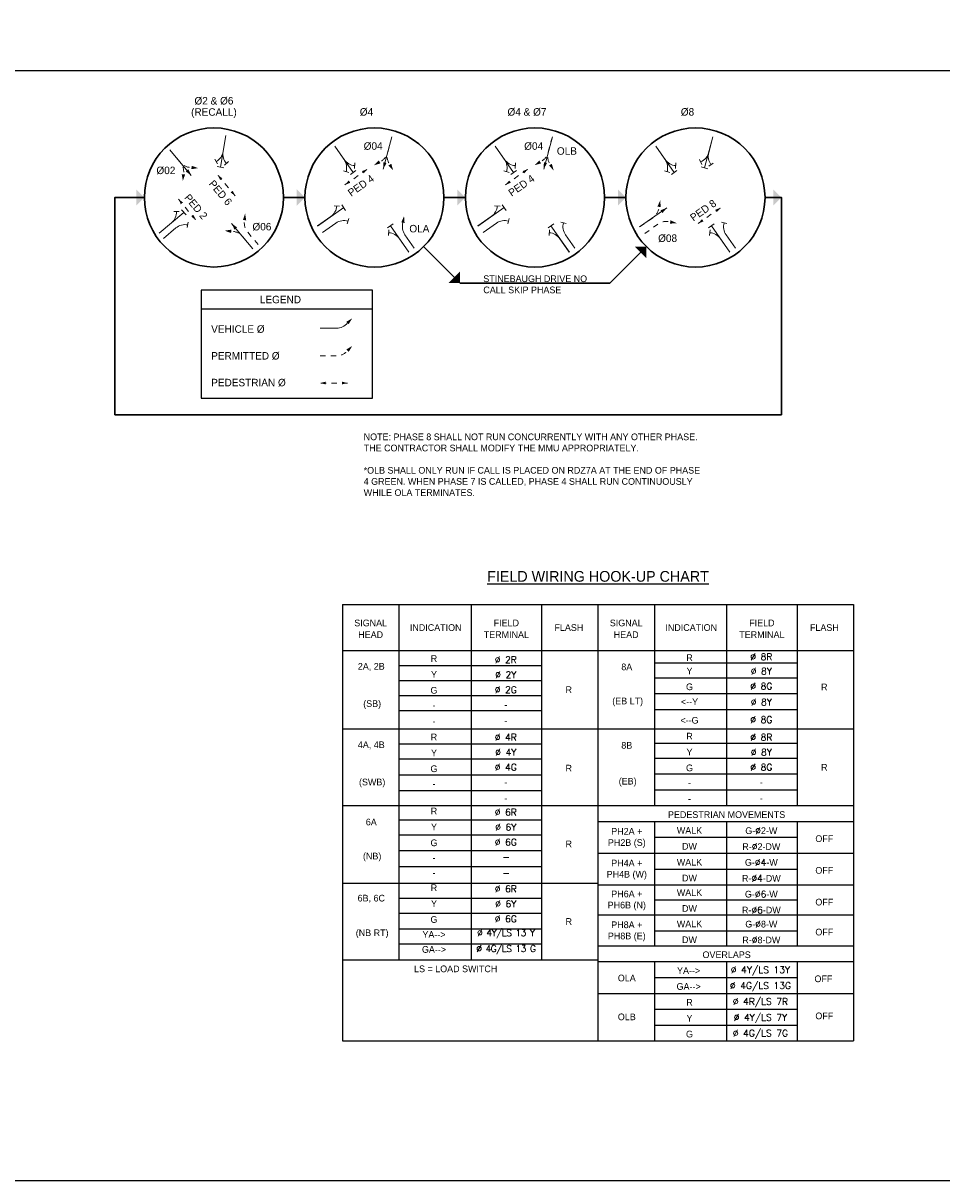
# Model space of a CAD drawing. Header units: feet. Extents: x -492 to 1495683, y -198 to 337262.
# Tile 19 of 38: x 108 to 125, y -138 to -116. Entities that reach past the tile are written whole.
import ezdxf
from ezdxf.enums import TextEntityAlignment as Align

# ---------------------------------------------------------------- set-up
doc = ezdxf.new("R2010")
doc.units = ezdxf.units.FT
doc.header["$MEASUREMENT"] = 0
for name, pattern in [('DGN Style 1', [0.063228, 0.000105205, -0.063123]), ('DGN Style 2', [0.017105, 0.010263, -0.006842]), ('F', [0.15, 0.1, -0.05])]:
    doc.linetypes.add(name, pattern=pattern)
doc.layers.add('COLUMNS', color=6, linetype='Continuous', plot=False)
for name, color, linetype in [('SH_Data', 7, 'Continuous'), ('SH_Text', 9, 'Continuous'), ('TEXT-DED', 10, 'Continuous')]:
    doc.layers.add(name, color=color, linetype=linetype)
doc.styles.add('Font 31 Normal (0.14)', font='ISO_FONTRIGHT.shx', dxfattribs={"height": 0.2})
doc.styles.add('Slanted Normal (0.14) Font 31', font='ISO_FONTRIGHT.shx', dxfattribs={"height": 0.14})
doc.styles.add('Slanted-Normal', font='font31.shx', dxfattribs={"height": 0.14})
doc.styles.get("Standard").update_dxf_attribs({"font": 'font31.shx'})
doc.dimstyles.get("Standard").update_dxf_attribs({"dimtxt": 0.18, "dimasz": 0.18, "dimexe": 0.18, "dimexo": 0.0625, "dimgap": 0.09, "dimtad": 0, "dimtih": 1, "dimtoh": 1, "dimdec": 4, "dimzin": 0, "dimdsep": 46, "dimtxsty": 'Standard', "dimcen": 0.09, "dimadec": 0, "dimazin": 0, "dimtfac": 1, "dimtdec": 4, "dimtofl": 0, "dimtmove": 0, "dimatfit": 3, "dimfxl": 1, "dimtolj": 1, "dimtzin": 0, "dimarcsym": 0})

# ---------------------------------------------------------------- blocks, each defined once
blk = doc.blocks.new('*D1099')
at = {"layer": 'Defpoints', "color": 0, "transparency": 16777216}
for p in [(87.614, -118.712), (88.795, -118.712), (90.277, -118.712), (88.476, -119.263), (88.795, -121.588)]:
    blk.add_point(p, dxfattribs=at)
at = {"layer": 'TEXT-DED', "color": 0, "lineweight": -2, "transparency": 16777216}
blk.add_arc((88.795, -118.712), 0.636, 191.2725, 258.7275, dxfattribs=at)
at = {"layer": 'TEXT-DED', "color": 0, "transparency": 16777216}
for points in [[(88.15, -118.839), (88.191, -118.834), (88.158, -118.712)], [(88.672, -119.315), (88.668, -119.357), (88.795, -119.348)]]:
    blk.add_solid(points, dxfattribs=at)
blk = doc.blocks.new('TERMF_2')
at = {"layer": 'SH_Data', "color": 1, "linetype": 'Continuous', "lineweight": 13}
blk.add_solid([(-0.156, 0.039), (0, 0), (-0.156, -0.039)], dxfattribs=at)
blk = doc.blocks.new('*U1069')
at = {"layer": 'SH_Data', "color": 2, "linetype": 'Continuous', "lineweight": 13}
blk.add_line((0.32, 0), (-0.32, 0), dxfattribs=at)
at = {"layer": 'SH_Data', "color": 1, "linetype": 'Continuous', "lineweight": 13, "xscale": 0.8222464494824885, "yscale": 0.8222464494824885, "zscale": 0.8222464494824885, "rotation": 9.126311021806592e-12}
blk.add_blockref('TERMF_2', (0.32, 0), dxfattribs=at)
blk = doc.blocks.new('TERMF')
at = {"layer": 'SH_Data', "color": 1, "linetype": 'Continuous', "lineweight": 13, "extrusion": (0, 0, -1)}
blk.add_solid([(0.156, 0.039), (0, 0), (0.156, -0.039)], dxfattribs=at)
blk = doc.blocks.new('*U1065')
at = {"layer": 'SH_Data', "color": 2, "linetype": 'Continuous', "lineweight": 13, "extrusion": (0, 0, -1), "flags": 128}
blk.add_lwpolyline([(-0.096, 0.308), (-0.096, -0.005, 0.227198), (0.006, -0.217)], format="xyb", dxfattribs=at)
at = {"layer": 'SH_Data', "color": 1, "linetype": 'Continuous', "lineweight": 13, "extrusion": (0, 0, -1), "xscale": 0.8222475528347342, "yscale": 0.8222475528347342, "zscale": 0.8222475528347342, "rotation": 314.9229827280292}
blk.add_blockref('TERMF', (0.096, -0.308), dxfattribs=at)
blk = doc.blocks.new('TERMF_5')
at = {"layer": 'SH_Data', "color": 1, "linetype": 'Continuous', "lineweight": 13}
blk.add_solid([(-0.156, 0.039), (0, 0), (-0.156, -0.039)], dxfattribs=at)
blk = doc.blocks.new('TERMF_6')
at = {"layer": 'SH_Data', "color": 1, "linetype": 'Continuous', "lineweight": 13}
blk.add_solid([(-0.156, 0.039), (0, 0), (-0.156, -0.039)], dxfattribs=at)
blk = doc.blocks.new('*U1074')
at = {"layer": 'SH_Data', "color": 2, "linetype": 'DGN Style 2', "lineweight": 13}
blk.add_line((0.375, 0), (-0.375, 0), dxfattribs=at)
at = {"layer": 'SH_Data', "color": 1, "linetype": 'Continuous', "lineweight": 13, "extrusion": (0, 0, -1), "xscale": 0.9754271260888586, "yscale": 0.9754271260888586, "zscale": 0.9754271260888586, "rotation": 9.12631102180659e-12}
blk.add_blockref('TERMF_6', (0.375, 0), dxfattribs=at)
at = {"layer": 'SH_Data', "color": 1, "linetype": 'Continuous', "lineweight": 13, "xscale": 0.9754271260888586, "yscale": 0.9754271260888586, "zscale": 0.9754271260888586, "rotation": 9.12631102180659e-12}
blk.add_blockref('TERMF_5', (0.375, 0), dxfattribs=at)
blk = doc.blocks.new('PED')
at = {"layer": 'SH_Data', "color": 2, "linetype": 'DGN Style 2', "lineweight": 13}
blk.add_blockref('*U1074', (0, 0), dxfattribs=at)
blk = doc.blocks.new('*U1067')
at = {"layer": 'SH_Data', "color": 2, "linetype": 'Continuous', "lineweight": 13}
blk.add_line((0.001, 0.283), (0.067, 0.201), dxfattribs=at)
at = {"layer": 'SH_Data', "color": 2, "linetype": 'Continuous', "lineweight": 13, "flags": 128}
blk.add_lwpolyline([(-0.067, -0.283), (-0.067, 0.03, -0.227198), (0.034, 0.242)], format="xyb", dxfattribs=at)
blk = doc.blocks.new('STHRU')
at = {"layer": 'SH_Data', "color": 2, "linetype": 'Continuous', "lineweight": 13}
for p, q in [((0, 0), (0.731, 0)), ((0.731, -0.077), (0.731, 0.077))]:
    blk.add_line(p, q, dxfattribs=at)
blk = doc.blocks.new('TERMF_4')
at = {"layer": 'SH_Data', "color": 1, "linetype": 'Continuous', "lineweight": 13, "extrusion": (0, 0, -1)}
blk.add_solid([(0.156, 0.039), (0, 0), (0.156, -0.039)], dxfattribs=at)
blk = doc.blocks.new('PERMISSIVE ARROW')
at = {"layer": 'SH_Data', "color": 2, "linetype": 'F', "lineweight": 13, "flags": 128}
blk.add_lwpolyline([(0, 0), (0.306, 0, 0.227198), (0.512, 0.099)], format="xyb", dxfattribs=at)
at = {"layer": 'SH_Data', "color": 1, "linetype": 'Continuous', "lineweight": 13, "xscale": 0.8014446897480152, "yscale": 0.8014446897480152, "zscale": 0.8014446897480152, "rotation": 44.92298272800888}
blk.add_blockref('TERMF_4', (0.601, 0.187), dxfattribs=at)

msp = doc.modelspace()

# ---------------------------------------------------------------- linework, layer by layer
at = {"layer": 'COLUMNS', "color": 3}
msp.add_lwpolyline([(95.53658, -138.06895), (95.53658, -117.31895), (125.91158, -117.31895), (125.91158, -138.06895)], close=True, dxfattribs=at)
at = {"layer": 'SH_Data', "color": 9, "linetype": 'Continuous', "lineweight": 30}
for p, q in [((113.44896, -119.69351), (113.0474, -119.69351)), ((116.44973, -119.69362), (116.04816, -119.69362)), ((119.45049, -119.69359), (119.04893, -119.69359)), ((116.34838, -121.29346), (115.66748, -120.61256)), ((119.83125, -120.61264), (119.15044, -121.29346)), ((119.15044, -121.29346), (116.34838, -121.29346))]:
    msp.add_line(p, q, dxfattribs=at)
at = {"layer": 'SH_Data'}
msp.add_line((111.51211, -121.77555), (114.71405, -121.77555), dxfattribs=at)
at = {"layer": 'SH_Data', "color": 3}
for p, q in [((114.15092, -127.30172), (118.92739, -127.30172)), ((118.92739, -127.30172), (118.92739, -135.45466)), ((118.92739, -127.30172), (123.70387, -127.30172)), ((123.70387, -127.30172), (123.70387, -135.45466)), ((114.15092, -128.15819), (118.92739, -128.15819)), ((118.92739, -128.15819), (123.70387, -128.15819)), ((114.15092, -129.62407), (118.92739, -129.62407)), ((118.92739, -129.62407), (123.70387, -129.62407)), ((114.15092, -131.05701), (118.92739, -131.05701)), ((118.92739, -131.05701), (123.70387, -131.05701)), ((118.92739, -131.35348), (123.70387, -131.35348)), ((118.92739, -131.94642), (123.70387, -131.94642)), ((114.15092, -132.50642), (118.92739, -132.50642)), ((118.92739, -132.53937), (123.70387, -132.53937)), ((118.92739, -133.09937), (123.70387, -133.09937)), ((118.92739, -133.67584), (123.70387, -133.67584)), ((118.92739, -133.97231), (123.70387, -133.97231)), ((118.92739, -134.56525), (123.70387, -134.56525)), ((114.15092, -135.45466), (123.70387, -135.45466))]:
    msp.add_line(p, q, dxfattribs=at)
at = {"layer": 'SH_Data', "color": 9, "lineweight": 30, "flags": 128}
msp.add_lwpolyline([(122.04969, -119.69368), (122.35606, -119.69368), (122.35606, -123.75493), (110.69004, -123.75493), (109.89624, -123.75493), (109.89624, -119.69344), (110.4482, -119.6935)], dxfattribs=at)
at = {"layer": 'SH_Data', "flags": 128}
msp.add_lwpolyline([(114.71405, -121.42555), (111.51211, -121.42555), (111.51211, -123.44615), (114.71405, -123.44615), (114.71405, -121.42555)], close=True, dxfattribs=at)
at = {"layer": 'SH_Data', "color": 254, "linetype": 'Continuous', "lineweight": 30}
for centre in [(111.7478, -119.69351), (114.74856, -119.69357), (117.74933, -119.69369), (120.75009, -119.69357)]:
    msp.add_circle(centre, 1.2996, dxfattribs=at)
at = {"layer": 'SH_Data', "extrusion": (0, 0, -1)}
for points in [[(-110.4482, -119.6935), (-110.2967, -119.54187), (-110.29657, -119.845)], [(-113.44896, -119.69357), (-113.29746, -119.54194), (-113.29733, -119.84507)], [(-116.44973, -119.69369), (-116.29823, -119.54206), (-116.2981, -119.84519)], [(-119.45049, -119.6938), (-119.29899, -119.54217), (-119.29886, -119.8453)], [(-122.35606, -119.69368), (-122.20456, -119.54205), (-122.20443, -119.84518)], [(-119.83131, -120.61261), (-119.61697, -120.61252), (-119.83122, -120.82696)], [(-116.34838, -121.29355), (-116.34847, -121.0792), (-116.13403, -121.29346)]]:
    msp.add_solid(points, dxfattribs=at)
at = {"layer": 'TEXT-DED', "color": 3}
msp.add_line((114.15092, -127.30172), (114.15092, -135.45466), dxfattribs=at)
at = {"layer": 'TEXT-DED'}
for p, q in [((115.20504, -127.30172), (115.20504, -133.93937)), ((116.55563, -127.30172), (116.55563, -133.93937)), ((117.87328, -127.30172), (117.87328, -133.93937)), ((119.98151, -127.30172), (119.98151, -131.05701)), ((121.3321, -127.30172), (121.3321, -131.05701)), ((122.64975, -127.30172), (122.64975, -131.05701)), ((115.20504, -128.43819), (117.87328, -128.43819)), ((119.98151, -128.38877), (122.64975, -128.38877)), ((119.98151, -128.66878), (122.64975, -128.66878)), ((115.20504, -128.71819), (117.87328, -128.71819)), ((115.20504, -128.99819), (117.87328, -128.99819)), ((119.98151, -128.96525), (122.64975, -128.96525)), ((115.20504, -129.27819), (117.87328, -129.27819)), ((119.98151, -129.26172), (122.64975, -129.26172)), ((115.20504, -129.90407), (117.87328, -129.90407)), ((119.98151, -129.8876), (122.64975, -129.8876)), ((115.20504, -130.18407), (117.87328, -130.18407)), ((119.98151, -130.1676), (122.64975, -130.1676)), ((115.20504, -130.48054), (117.87328, -130.48054)), ((119.98151, -130.46407), (122.64975, -130.46407)), ((115.20504, -130.77701), (117.87328, -130.77701)), ((119.98151, -130.76054), (122.64975, -130.76054)), ((115.20504, -131.32054), (117.87328, -131.32054)), ((119.98151, -131.35348), (119.98151, -133.67584)), ((119.98151, -131.35348), (119.98151, -133.67584)), ((121.3321, -131.35348), (121.3321, -133.67584)), ((121.3321, -131.35348), (121.3321, -133.67584)), ((122.64975, -131.35348), (122.64975, -133.67584)), ((115.20504, -131.60054), (117.87328, -131.60054)), ((119.98151, -131.64995), (122.64975, -131.64995)), ((115.20504, -131.89701), (117.87328, -131.89701)), ((119.98151, -131.94642), (119.98151, -133.69231)), ((121.3321, -131.94642), (121.3321, -133.69231)), ((122.64975, -131.94642), (122.64975, -133.69231)), ((115.20504, -132.19348), (117.87328, -132.19348)), ((119.98151, -132.2429), (122.64975, -132.2429)), ((115.20504, -132.78643), (117.87328, -132.78643)), ((119.98151, -132.81937), (122.64975, -132.81937)), ((115.20504, -133.06643), (117.87328, -133.06643)), ((115.20504, -133.3629), (117.87328, -133.3629)), ((119.98151, -133.39584), (122.64975, -133.39584)), ((115.20504, -133.6429), (117.87328, -133.6429)), ((114.15092, -133.93937), (118.92739, -133.93937)), ((119.98151, -133.97231), (119.98151, -134.56525)), ((121.3321, -133.97231), (121.3321, -134.56525)), ((122.64975, -133.97231), (122.64975, -134.56525)), ((119.98151, -134.26878), (122.64975, -134.26878)), ((119.98151, -134.56525), (119.98151, -135.45466)), ((121.3321, -134.56525), (121.3321, -135.45466)), ((122.64975, -134.56525), (122.64975, -135.45466)), ((119.98151, -134.86172), (122.64975, -134.86172)), ((119.98151, -135.15819), (122.64975, -135.15819))]:
    msp.add_line(p, q, dxfattribs=at)

# ---------------------------------------------------------------- block references
at = {"layer": 'SH_Data', "color": 2, "linetype": 'Continuous', "lineweight": 13, "extrusion": (0, 0, -1)}
for name, p, xscale, yscale, zscale, rotation in [('*U1067', (-111.86077, -118.7961), -0.9746999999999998, 0.9746999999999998, 0.9747, 190), ('*U1067', (-111.98979, -118.81884), 0.9746999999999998, 0.9746999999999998, 0.9746999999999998, 190), ('*U1067', (-120.94086, -118.80942), -0.9746999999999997, 0.9746999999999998, 0.9747, 195), ('STHRU', (-114.00547, -118.73598), 0.8216335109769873, 0.8216335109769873, 0.8216335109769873, 235.0000000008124), ('*U1067', (-114.21739, -118.92444), 0.9746999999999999, 0.9746999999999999, 0.9746999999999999, 145.0000000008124), ('STHRU', (-117.00624, -118.7361), 0.8216335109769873, 0.8216335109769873, 0.8216335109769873, 235.0000000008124), ('*U1067', (-117.21816, -118.92455), 0.9746999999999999, 0.9746999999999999, 0.9746999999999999, 145.0000000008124), ('STHRU', (-120.00701, -118.73598), 0.8216335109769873, 0.8216335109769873, 0.8216335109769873, 235.0000000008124), ('*U1067', (-120.21892, -118.92444), 0.9746999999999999, 0.9746999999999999, 0.9746999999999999, 145.0000000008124), ('*U1067', (-121.06739, -118.84333), 0.9746999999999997, 0.9746999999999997, 0.9746999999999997, 194.9999999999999), ('*U1067', (-110.8904, -120.13418), 0.9746999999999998, 0.9746999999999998, 0.9746999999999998, 50.00000000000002), ('STHRU', (-110.72524, -120.35827), 0.8216335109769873, 0.8216335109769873, 0.8216335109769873, 140.0000000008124), ('*U1065', (-115.39797, -120.34041), -0.9746999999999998, 0.9746999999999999, 0.9747, 145), ('*U1067', (-115.17917, -120.52651), 0.9747000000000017, 0.9747000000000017, 0.9747000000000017, 324.9870676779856), ('STHRU', (-115.39114, -120.71491), 0.8216335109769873, 0.8216335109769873, 0.8216335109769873, 55.00000000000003), ('*U1067', (-118.17994, -120.52662), 0.9747000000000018, 0.9747000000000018, 0.9747000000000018, 324.9870676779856), ('STHRU', (-118.3919, -120.71502), 0.8216335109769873, 0.8216335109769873, 0.8216335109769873, 55.00000000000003), ('*U1067', (-118.39124, -120.37867), -0.9747000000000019, 0.9747000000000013, 0.9747000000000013, 325.0129323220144), ('*U1067', (-121.1807, -120.52651), 0.9747000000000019, 0.9747000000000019, 0.9747000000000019, 324.9870676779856), ('STHRU', (-121.39267, -120.71491), 0.8216335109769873, 0.8216335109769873, 0.8216335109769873, 55.00000000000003), ('*U1067', (-121.392, -120.37856), -0.9747000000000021, 0.9747000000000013, 0.9747000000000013, 325.0129323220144), ('*U1065', (-114.03311, -122.0446), 0.9747000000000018, 0.9747000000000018, 0.9747000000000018, 269.9870676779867)]:
    msp.add_blockref(name, p, dxfattribs=dict(at, xscale=xscale, yscale=yscale, zscale=zscale, rotation=rotation))
at = {"layer": 'SH_Data', "color": 2, "linetype": 'Continuous', "lineweight": 13}
for name, p, xscale, yscale, zscale, rotation in [('STHRU', (111.97319, -118.53574), 0.8216335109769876, 0.8216335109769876, 0.8216335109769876, 259.9999999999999), ('STHRU', (121.07554, -118.55985), 0.8216335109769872, 0.8216335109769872, 0.8216335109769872, 254.9999999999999), ('*U1067', (114.11008, -118.99958), 0.9746999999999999, 0.9746999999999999, 0.9746999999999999, 215.0000000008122), ('*U1067', (117.11085, -118.99969), 0.9746999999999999, 0.9746999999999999, 0.9746999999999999, 215.0000000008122), ('*U1067', (120.11161, -118.99958), 0.9746999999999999, 0.9746999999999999, 0.9746999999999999, 215.0000000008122), ('*U1067', (113.87054, -120.01465), -0.9747, 0.9746999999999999, 0.9747, 304.9999999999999), ('STHRU', (113.68208, -120.22657), -0.8216335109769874, 0.8216335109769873, 0.8216335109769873, 215), ('*U1067', (116.8713, -120.01476), -0.9747, 0.9746999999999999, 0.9747, 304.9999999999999), ('STHRU', (116.68285, -120.22668), -0.8216335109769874, 0.8216335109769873, 0.8216335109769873, 215), ('*U1067', (114.04099, -120.24306), 0.9747, 0.9747, 0.9747, 304.9999999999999), ('*U1067', (117.04175, -120.24318), 0.9747, 0.9747, 0.9747, 304.9999999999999), ('*U1067', (111.05658, -120.332), 0.9747, 0.9747, 0.9747, 310.0000000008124)]:
    msp.add_blockref(name, p, dxfattribs=dict(at, xscale=xscale, yscale=yscale, zscale=zscale, rotation=rotation))
at = {"layer": 'SH_Data', "color": 2, "lineweight": 13, "xscale": -1}
for p, rotation in [((115.07401, -118.55985), 74.99999999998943), ((118.07477, -118.55997), 74.99999999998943), ((110.92408, -118.80433), 129.9999999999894), ((112.57409, -120.57344), 310), ((119.80149, -120.36489), 215)]:
    msp.add_blockref('PERMISSIVE ARROW', p, dxfattribs=dict(at, rotation=rotation))
at = {"layer": 'SH_Data', "color": 2, "lineweight": 13}
for p, rotation in [((110.92408, -118.80433), 310), ((115.07401, -118.55985), 254.9999999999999), ((118.07477, -118.55997), 254.9999999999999), ((119.70618, -120.24379), 35), ((112.47694, -120.65496), 130)]:
    msp.add_blockref('PERMISSIVE ARROW', p, dxfattribs=dict(at, rotation=rotation))
at = {"layer": 'SH_Data', "color": 1, "linetype": 'Continuous', "lineweight": 13, "extrusion": (0, 0, -1), "xscale": 0.9746999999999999, "yscale": 0.9746999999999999, "zscale": 0.9746999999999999}
for p, rotation in [((-114.99343, -118.86071), 285), ((-117.9942, -118.86082), 285), ((-111.12431, -119.04289), 229.9999999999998)]:
    msp.add_blockref('*U1069', p, dxfattribs=dict(at, rotation=rotation))
at = {"layer": 'SH_Data', "color": 2, "linetype": 'DGN Style 2', "lineweight": 13, "xscale": 0.6846945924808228, "yscale": 0.6846945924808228, "zscale": 0.6846945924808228}
for p, rotation in [((114.40733, -119.30989), 214.9999999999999), ((117.40809, -119.31), 214.9999999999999), ((111.98174, -119.46708), 309.9999999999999), ((111.24762, -119.91994), 130), ((121.01057, -120.03211), 214.9999999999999)]:
    msp.add_blockref('PED', p, dxfattribs=dict(at, rotation=rotation))
at = {"layer": 'SH_Data', "color": 1, "linetype": 'Continuous', "lineweight": 13}
for p, xscale, yscale, zscale, rotation in [((119.96133, -120.06518), 0.9746999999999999, 0.9746999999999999, 0.9746999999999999, 35), ((112.27677, -120.41634), 0.9746999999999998, 0.9746999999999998, 0.9746999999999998, 129.9999999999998)]:
    msp.add_blockref('*U1069', p, dxfattribs=dict(at, xscale=xscale, yscale=yscale, zscale=zscale, rotation=rotation))
at = {"layer": 'SH_Data', "color": 2, "lineweight": 13}
msp.add_blockref('PERMISSIVE ARROW', (113.73281, -122.65511), dxfattribs=at)
at = {"layer": 'SH_Data', "color": 2, "linetype": 'DGN Style 2', "lineweight": 13, "xscale": 0.6846945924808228, "yscale": 0.6846945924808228, "zscale": 0.6846945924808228}
msp.add_blockref('PED', (113.98947, -123.16096), dxfattribs=at)

# ---------------------------------------------------------------- texts
at = {"layer": 'SH_Text', "linetype": 'Continuous', "lineweight": 13, "style": 'Slanted Normal (0.14) Font 31'}
for s, p in [('Ø4', (114.59914, -118.09397)), ('Ø4 & Ø7', (117.5999, -118.09409)), ('Ø8', (120.60067, -118.09397))]:
    msp.add_text(s, height=0.14, dxfattribs=at).set_placement(p, align=Align.MIDDLE_CENTER)
for s, p in [('Ø04', (114.54703, -118.66243)), ('Ø04', (117.5478, -118.66255)), ('OLB', (118.15909, -118.75506)), ('Ø02', (110.67292, -119.11694)), ('Ø06', (112.46789, -120.16905)), ('OLA', (115.40092, -120.20612)), ('Ø08', (120.05176, -120.38432))]:
    msp.add_text(s, height=0.14, dxfattribs=at).set_placement(p, align=Align.TOP_LEFT)
at = {"layer": 'SH_Text', "linetype": 'DGN Style 1', "lineweight": 13, "style": 'Slanted Normal (0.14) Font 31'}
for s, p in [('PED 6', (111.87031, -119.605)), ('PED 2', (111.4125, -119.86467))]:
    msp.add_text(s, height=0.14, rotation=310, dxfattribs=at).set_placement(p, align=Align.MIDDLE_CENTER)
for s, p in [('PED 4', (114.23335, -119.5684)), ('PED 4', (117.23411, -119.56851)), ('PED 8', (120.63103, -120.03112))]:
    msp.add_text(s, height=0.14, rotation=35, dxfattribs=at).set_placement(p, align=Align.TOP_LEFT)
at = {"layer": 'SH_Text', "lineweight": 30, "style": 'Font 31 Normal (0.14)'}
msp.add_text('LEGEND', height=0.14, dxfattribs=at).set_placement((112.99154, -121.60055), align=Align.MIDDLE_CENTER)
at = {"layer": 'SH_Text', "style": 'Font 31 Normal (0.14)'}
for s, p in [('VEHICLE Ø', (111.6966, -122.08211)), ('PERMITTED Ø', (111.6966, -122.58211)), ('PEDESTRIAN Ø', (111.6966, -123.08211))]:
    msp.add_text(s, height=0.14, dxfattribs=at).set_placement(p, align=Align.TOP_LEFT)
at = {"layer": 'SH_Text', "linetype": 'Continuous', "lineweight": 13, "insert": (111.7478, -118.01224), "char_height": 0.14, "attachment_point": 5, "line_spacing_factor": 0.9, "style": 'Slanted Normal (0.14) Font 31'}
msp.add_mtext('Ø2 & Ø6\\P(RECALL)', dxfattribs=at)
at = {"layer": 'TEXT-DED', "style": 'Slanted-Normal'}
for s, height, p in [('%%UFIELD WIRING HOOK-UP CHART', 0.2, (118.92739, -126.77344)), ('INDICATION', 0.125, (115.89365, -127.72995)), ('FLASH', 0.125, (118.38275, -127.72995)), ('INDICATION', 0.125, (120.67013, -127.72995)), ('FLASH', 0.125, (123.15922, -127.72995)), ('R', 0.125, (118.38149, -128.89113)), ('R', 0.125, (123.15797, -128.84172)), ('R', 0.125, (118.38149, -130.35701)), ('R', 0.125, (123.15797, -130.34054)), ('R', 0.125, (118.38149, -131.77348)), ('OFF', 0.125, (123.15797, -131.67466)), ('OFF', 0.125, (123.15797, -132.2676)), ('OFF', 0.125, (123.15797, -132.86054)), ('R', 0.125, (118.38149, -133.2229)), ('OFF', 0.125, (123.15797, -133.42054)), ('OFF', 0.125, (123.1415, -134.29349)), ('OFF', 0.125, (123.15797, -134.98643))]:
    msp.add_text(s, height=height, dxfattribs=at).set_placement(p, align=Align.MIDDLE_CENTER)
for s, p in [('R', (115.86149, -128.3723)), ('R', (120.63797, -128.35583)), ('Y', (120.63797, -128.60333)), ('Y', (115.86149, -128.66878)), ('G', (115.86149, -128.96525)), ('G', (120.63797, -128.89981)), ('<--Y', (120.63797, -129.17981)), ('-', (115.86149, -129.24525)), ('-', (115.86149, -129.54172)), ('<--G', (120.63797, -129.52525)), ('R', (115.86149, -129.83819)), ('R', (120.63797, -129.82172)), ('Y', (115.86149, -130.13466)), ('Y', (120.63797, -130.11819)), ('G', (115.86149, -130.43113)), ('G', (120.63797, -130.41466)), ('-', (115.86149, -130.71113)), ('-', (120.63797, -130.69466)), ('-', (120.63797, -130.99113)), ('R', (115.86149, -131.22172)), ('PEDESTRIAN MOVEMENTS', (121.3321, -131.2876)), ('Y', (115.86149, -131.51819)), ('WALK', (120.63797, -131.58407)), ('G', (115.86149, -131.81466)), ('DW', (120.63797, -131.88054)), ('-', (115.86149, -132.09466)), ('WALK', (120.63797, -132.17701)), ('-', (115.86149, -132.37466)), ('DW', (120.63797, -132.47348)), ('R', (115.86149, -132.65466)), ('WALK', (120.63797, -132.74525)), ('Y', (115.86149, -132.95113)), ('DW', (120.63797, -133.04172)), ('G', (115.86149, -133.2476)), ('WALK', (120.63797, -133.32995)), ('YA-->', (115.86149, -133.5276)), ('GA-->', (115.86149, -133.8076)), ('DW', (120.63797, -133.62643)), ('OVERLAPS', (121.3321, -133.90643)), ('LS = LOAD SWITCH', (116.26746, -134.16996)), ('YA-->', (120.6215, -134.2029)), ('GA-->', (120.6215, -134.49937)), ('R', (120.63797, -134.79584)), ('Y', (120.63797, -135.09231)), ('G', (120.63797, -135.38878))]:
    msp.add_text(s, height=0.125, dxfattribs=at).set_placement(p, align=Align.CENTER)
for s, p in [('(SB)', (114.7058, -129.08878)), ('(EB LT)', (119.48228, -129.03936)), ('(SWB)', (114.7058, -130.55466)), ('(EB)', (119.48228, -130.53819)), ('(NB)', (114.7058, -131.93819)), ('(NB RT)', (114.7058, -133.37113))]:
    msp.add_text(s, height=0.125, dxfattribs=at).set_placement(p, align=Align.TOP_CENTER)
at = {"layer": 'TEXT-DED', "char_height": 0.125, "attachment_point": 1}
for s, width, insert in [('STINEBAUGH DRIVE NO CALL SKIP PHASE', 2.2709771, (116.78334, -121.1497)), ('NOTE: PHASE 8 SHALL NOT RUN CONCURRENTLY WITH ANY OTHER PHASE. THE CONTRACTOR SHALL MODIFY THE MMU APPROPRIATELY.\\P\\P*OLB SHALL ONLY RUN IF CALL IS PLACED ON RDZ7A AT THE END OF PHASE 4 GREEN. WHEN PHASE 7 IS CALLED, PHASE 4 SHALL RUN CONTINUOUSLY WHILE OLA TERMINATES. ', 6.3246896, (114.54742, -124.10381))]:
    msp.add_mtext_dynamic_manual_height_columns(s, width=width, gutter_width=14, heights=[0], dxfattribs=dict(at, insert=insert))
at = {"layer": 'TEXT-DED', "char_height": 0.125, "attachment_point": 5, "line_spacing_factor": 1.05, "style": 'Slanted-Normal'}
for s, insert in [('\\FISO_FONTRIGHT;SIGNAL\\PHEAD', (114.67798, -127.75328)), ('\\FISO_FONTRIGHT;FIELD\\PTERMINAL', (117.21445, -127.75328)), ('\\FISO_FONTRIGHT;SIGNAL\\PHEAD', (119.45445, -127.75328)), ('\\FISO_FONTRIGHT;FIELD\\PTERMINAL', (121.99093, -127.75328))]:
    msp.add_mtext(s, dxfattribs=dict(at, insert=insert))
at = {"layer": 'TEXT-DED', "char_height": 0.125, "attachment_point": 5, "style": 'Slanted-Normal'}
for s, width, heights, insert in [('{\\Fsimplex|c0;Ø 2R}', 2.1201377, [0], (117.20438, -128.33145)), ('{\\Fsimplex|c0;Ø 8R}', 2.1201377, [0], (121.98086, -128.2765)), ('2A, 2B', 0.9582551, [0], (114.68928, -128.46611)), ('8A', 0.9582551, [0], (119.46575, -128.46611)), ('{\\Fsimplex|c0;Ø 8Y}', 2.1201377, [0], (121.98086, -128.54601)), ('{\\Fsimplex|c0;Ø 2Y}', 2.1201377, [0], (117.20438, -128.61145)), ('{\\Fsimplex|c0;Ø 2G}', 2.1201377, [0], (117.20438, -128.89145)), ('{\\Fsimplex|c0;Ø 8G}', 2.1201377, [0], (121.98086, -128.82601)), ('{\\Fsimplex|c0;Ø 8Y}', 2.1201377, [0], (121.98086, -129.12248)), ('-', 2.1201377, [0], (117.20438, -129.17145)), ('-', 2.1201377, [0], (117.20438, -129.46792)), ('{\\Fsimplex|c0;Ø 8G}', 2.1201377, [0], (121.98086, -129.45145)), ('{\\Fsimplex|c0;Ø 4R}', 2.1201377, [0], (117.20438, -129.78086)), ('{\\Fsimplex|c0;Ø 8R}', 2.1201377, [0], (121.98086, -129.78086)), ('4A, 4B', 0.9582551, [0], (114.68928, -129.93199)), ('{\\Fsimplex|c0;Ø 4Y}', 2.1201377, [0], (117.20438, -130.06086)), ('8B', 0.9582551, [0], (119.46575, -129.93199)), ('{\\Fsimplex|c0;Ø 8Y}', 2.1201377, [0], (121.98086, -130.06086)), ('{\\Fsimplex|c0;Ø 4G}', 2.1201377, [0], (117.20438, -130.34086)), ('{\\Fsimplex|c0;Ø 8G}', 2.1201377, [0], (121.98086, -130.34086)), ('-', 2.1201377, [0], (117.20438, -130.62086)), ('-', 2.1201377, [0], (121.98086, -130.62086)), ('-', 2.1201377, [0], (117.20438, -130.91733)), ('-', 2.1201377, [0], (121.98086, -130.91733)), ('6A', 0.9582551, [0], (114.68928, -131.36494)), ('{\\Fsimplex|c0;Ø 6R}', 2.1201377, [0], (117.20438, -131.18086)), ('{\\Fsimplex|c0;Ø 6Y}', 2.1201377, [0.14], (117.20438, -131.46086)), ('PH2A + PH2B (S)', 0.9582551, [0], (119.46575, -131.66141)), ('G-{\\Fsimplex|c0;Ø}2-W', 2.1201377, [0], (121.98086, -131.52674)), ('{\\Fsimplex|c0;Ø 6G}', 2.1201377, [0], (117.20438, -131.74086)), ('R-{\\Fsimplex|c0;Ø}2-DW', 2.1201377, [0], (121.98086, -131.82321)), ('{\\Fsimplex|c0;\\T0.9;-}', 2.1201377, [0], (117.20438, -132.02086)), ('PH4A + PH4B (W)', 0.9582551, [0], (119.46575, -132.25435)), ('G-{\\Fsimplex|c0;Ø4}-W', 2.1201377, [0], (121.98086, -132.11968)), ('{\\Fsimplex|c0;\\T0.9;-}', 2.1201377, [0], (117.20438, -132.31733)), ('R-{\\Fsimplex|c0;Ø4}-DW', 2.1201377, [0], (121.98086, -132.41615)), ('{\\Fsimplex|c0;Ø 6R}', 2.1201377, [0], (117.20438, -132.6138)), ('6B, 6C', 0.9582551, [0], (114.68928, -132.79788)), ('{\\Fsimplex|c0;Ø 6Y}', 2.1201377, [0.14], (117.20438, -132.8938)), ('PH6A + PH6B (N)', 0.9582551, [0], (119.46575, -132.83082)), ('G-{\\Fsimplex|c0;Ø6}-W', 2.1201377, [0], (121.98086, -132.71262)), ('R-{\\Fsimplex|c0;Ø6}-DW', 2.1201377, [0], (121.98086, -133.0091)), ('{\\Fsimplex|c0;Ø 6G}', 2.1201377, [0], (117.20438, -133.1738)), ('PH8A + PH8B (E)', 0.9582551, [0], (119.46575, -133.40729)), ('G-{\\Fsimplex|c0;Ø}8-W', 2.1201377, [0], (121.98086, -133.27263)), ('{\\Fsimplex|c0;\\T0.9;Ø 4Y/LS 13 Y}', 2.1201377, [0], (117.20438, -133.4538)), ('{\\Fsimplex|c0;\\T0.9;Ø 4G/LS 13 G}', 2.1201377, [0], (117.20438, -133.75027)), ('R-{\\Fsimplex|c0;Ø}8-DW', 2.1201377, [0], (121.98086, -133.5691)), ('{\\Fsimplex|c0;Ø 4Y/LS 13Y}', 2.1201377, [0], (121.96438, -134.14557)), ('OLA', 0.9582551, [0], (119.46575, -134.28023)), ('{\\Fsimplex|c0;Ø 4G/LS 13G}', 2.1201377, [0], (121.96438, -134.44204)), ('{\\Fsimplex|c0;Ø 4R/LS 7R}', 2.1201377, [0], (121.96438, -134.73851)), ('OLB', 0.9582551, [0], (119.46575, -135.00587)), ('{\\Fsimplex|c0;Ø 4Y/LS 7Y}', 2.1201377, [0], (121.96438, -135.03498)), ('{\\Fsimplex|c0;Ø 4G/LS 7G}', 2.1201377, [0], (121.96438, -135.33145))]:
    msp.add_mtext_dynamic_manual_height_columns(s, width=width, gutter_width=12.5, heights=heights, dxfattribs=dict(at, insert=insert))

# ---------------------------------------------------------------- dimensions: what is measured, and where the dimension line sits
at = {"layer": 'TEXT-DED'}
dim = msp.add_angular_dim_2l(base=(88.47639, -119.26324), line1=((88.79457, -121.58803), (88.79457, -118.71212)), line2=((90.2774, -118.71212), (87.61361, -118.71212)), text=' ', dimstyle='Standard', override={"dimscale": 1, "dimasz": 0.125, "dimlfac": 1}, dxfattribs=at)
dim.commit()
dim.dimension.update_dxf_attribs({"geometry": '*D1099', "text_midpoint": (146.8941, -21.76959)})

doc.saveas('drawing.dxf')
